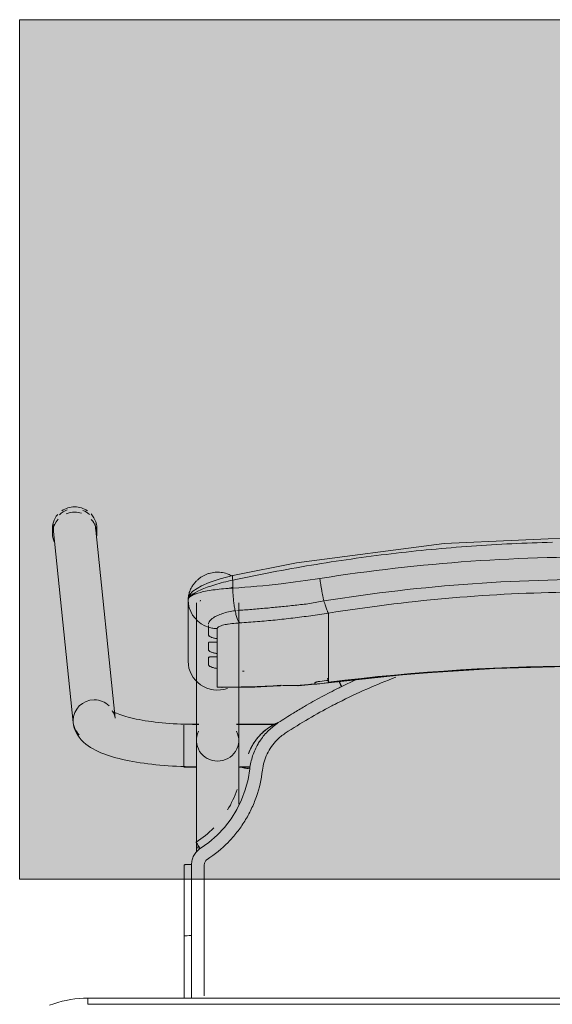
# Model space of a CAD drawing. Header units: metres. Extents: x 3 to 42.2, y -72.9 to -48.7.
# Tile 61 of 189: x 36.77 to 37.03, y -58.584 to -58.103. Entities that reach past the tile are written whole.
import ezdxf

# ---------------------------------------------------------------- set-up
doc = ezdxf.new("R2010")
doc.units = ezdxf.units.M
doc.layers.add('I-FURN', color=7, linetype='Continuous', lineweight=18)
doc.layers.add('M-EQPM-IDEN', color=1, linetype='Continuous', lineweight=9, true_color=0xff0000)

# ---------------------------------------------------------------- blocks, each defined once
blk = doc.blocks.new('ConjuntoParaAlunoTamanho6 - CJA06_ConjuntoParaAlunoTamanho6-V34-1PAV')
at = {"layer": 'I-FURN', "color": 253, "true_color": 0xaaaaaa}
for p, q in [((-0.2643, 0.29456), (-0.2643, 0.29197)), ((-0.23354, 0.20182), (-0.24321, 0.29526)), ((-0.24254, 0.29197), (-0.24254, 0.29456)), ((-0.2638, 0.29312), (-0.25413, 0.19969)), ((-0.1979, 0.25969), (-0.1979, 0.22964)), ((-0.19734, 0.2558), (-0.19665, 0.25395)), ((-0.19385, 0.25812), (-0.19385, 0.19097)), ((-0.19207, 0.25896), (-0.19202, 0.25906)), ((-0.19202, 0.25906), (-0.19192, 0.25949)), ((-0.17315, 0.19097), (-0.17315, 0.25812)), ((-0.19665, 0.25395), (-0.1957, 0.25221)), ((-0.17493, 0.25435), (-0.17437, 0.25441)), ((-0.12923, 0.2438), (-0.12923, 0.25317)), ((-0.18366, 0.24073), (-0.18366, 0.23904)), ((-0.12923, 0.24214), (-0.12923, 0.2438)), ((-0.12923, 0.24214), (-0.12923, 0.23653)), ((-0.12923, 0.23653), (-0.12923, 0.23486)), ((-0.18366, 0.23345), (-0.18366, 0.23176)), ((-0.12923, 0.23486), (-0.12923, 0.22925)), ((-0.12923, 0.22925), (-0.12923, 0.22759)), ((-0.12923, 0.22759), (-0.12923, 0.22197)), ((-0.18366, 0.22617), (-0.18366, 0.21701)), ((-0.12923, 0.22197), (-0.12923, 0.22031)), ((-0.18366, 0.21701), (-0.1818, 0.21679)), ((-0.14414, 0.21757), (-0.12926, 0.21915)), ((-0.11598, 0.22048), (-0.1227, 0.21732)), ((-0.19271, 0.19894), (-0.2, 0.19894)), ((-0.2, 0.19844), (-0.2, 0.19411)), ((-0.19271, 0.19879), (-0.19385, 0.19879)), ((-0.19385, 0.19879), (-0.19385, 0.19845)), ((-0.19385, 0.19845), (-0.19385, 0.19764)), ((-0.15474, 0.19894), (-0.17429, 0.19894)), ((-0.15494, 0.19879), (-0.17429, 0.19879)), ((-0.2, 0.19393), (-0.2, 0.18575)), ((-0.19385, 0.19367), (-0.19385, 0.1916)), ((-0.2, 0.18573), (-0.2, 0.17922)), ((-0.19385, 0.18688), (-0.19385, 0.18582)), ((-0.19385, 0.18371), (-0.19385, 0.18582)), ((-0.2, 0.17916), (-0.2, 0.17816)), ((-0.19385, 0.17809), (-0.19385, 0.17951)), ((-0.17268, 0.17809), (-0.16757, 0.17809)), ((-0.2, 0.17794), (-0.19377, 0.17794)), ((-0.2, 0.17794), (-0.2, 0.17794)), ((-0.17323, 0.17794), (-0.1676, 0.17794)), ((-0.19385, 0.13857), (-0.19385, 0.13643)), ((-0.19983, 0.13021), (-0.19982, 0.0953)), ((-0.19982, 0.06488), (-0.19982, 0.0953)), ((-0.19982, 0.0953), (-0.19982, 0.09529)), ((-0.19623, 0.09556), (-0.19738, 0.09554)), ((0.247, 0.06497), (-0.247, 0.06497)), ((-0.247, 0.06497), (-0.247, 0.06197)), ((0.247, 0.06497), (-0.247, 0.06497))]:
    blk.add_line(p, q, dxfattribs=at)
at = {"layer": 'I-FURN', "color": 253, "true_color": 0xaaaaaa, "flags": 128}
for points in [[(0.0001, 0.2904), (-0.07267, 0.28721), (-0.14486, 0.2777), (-0.17603, 0.27161)], [(-0.17603, 0.27161), (-0.18218, 0.26997), (-0.18761, 0.26812), (-0.19131, 0.26652), (-0.19557, 0.2639), (-0.19708, 0.26226), (-0.19765, 0.26113), (-0.1979, 0.25971)], [(-0.17607, 0.26928), (-0.17607, 0.26831), (-0.17607, 0.26734), (-0.17607, 0.26637), (-0.17607, 0.2654)], [(-0.1979, 0.24468), (-0.1979, 0.2522), (-0.1979, 0.25971)], [(-0.1979, 0.25969), (-0.19776, 0.25773), (-0.19734, 0.2558)], [(-0.1979, 0.25969), (-0.1979, 0.25218), (-0.1979, 0.24467), (-0.1979, 0.23715), (-0.1979, 0.22964)], [(-0.1957, 0.25221), (-0.19451, 0.25062), (-0.19311, 0.2492), (-0.19152, 0.24799)], [(-0.19152, 0.24799), (-0.18977, 0.24701), (-0.1879, 0.24628)], [(-0.1879, 0.24243), (-0.1879, 0.24339), (-0.1879, 0.24435), (-0.1879, 0.24532), (-0.1879, 0.24628)], [(-0.18366, 0.24561), (-0.18366, 0.24439), (-0.18366, 0.24317), (-0.18366, 0.24195), (-0.18366, 0.24073)], [(-0.1879, 0.23515), (-0.1879, 0.23603), (-0.1879, 0.23692), (-0.1879, 0.2378), (-0.1879, 0.23868)], [(-0.18366, 0.23904), (-0.18366, 0.23764), (-0.18366, 0.23624), (-0.18366, 0.23485), (-0.18366, 0.23345)], [(-0.1879, 0.22787), (-0.1879, 0.22876), (-0.1879, 0.22964), (-0.1879, 0.23052), (-0.1879, 0.23141)], [(-0.18366, 0.23176), (-0.18366, 0.23036), (-0.18366, 0.22897), (-0.18366, 0.22757), (-0.18366, 0.22617)], [(-0.12926, 0.21915), (-0.08865, 0.22342), (-0.0479, 0.2261), (-0.00707, 0.22717), (0.03376, 0.22666), (0.07455, 0.22454), (0.11521, 0.22083), (0.12946, 0.21915)], [(-0.18111, 0.21677), (-0.16533, 0.21701), (-0.15331, 0.21761)], [(-0.1359, 0.2187), (-0.1359, 0.21878), (-0.1359, 0.21886), (-0.1359, 0.21893), (-0.1359, 0.21901)], [(-0.12923, 0.22031), (-0.12923, 0.22007), (-0.12923, 0.21984), (-0.12923, 0.21961), (-0.12923, 0.21937)], [(-0.23354, 0.20182), (-0.23373, 0.20287), (-0.23403, 0.20376), (-0.23437, 0.20445), (-0.23469, 0.20492), (-0.23492, 0.20521), (-0.23505, 0.20534), (-0.23507, 0.20536)], [(-0.23507, 0.20536), (-0.23501, 0.20531), (-0.23482, 0.20518), (-0.23451, 0.20499), (-0.23408, 0.20476), (-0.23355, 0.20449), (-0.23291, 0.2042), (-0.23217, 0.20389), (-0.23133, 0.20358), (-0.23041, 0.20326), (-0.22941, 0.20294), (-0.22832, 0.20262), (-0.22717, 0.2023), (-0.22594, 0.20199), (-0.22464, 0.20169), (-0.22328, 0.2014), (-0.22186, 0.20112), (-0.22039, 0.20086), (-0.21886, 0.2006), (-0.21729, 0.20036), (-0.21567, 0.20014), (-0.214, 0.19993), (-0.2123, 0.19973), (-0.21057, 0.19956), (-0.2088, 0.1994), (-0.207, 0.19926), (-0.20518, 0.19913), (-0.20334, 0.19903), (-0.20148, 0.19894), (-0.19961, 0.19888), (-0.19772, 0.19883), (-0.19583, 0.1988), (-0.19394, 0.19879), (-0.19385, 0.19879)], [(-0.25413, 0.19969), (-0.25375, 0.19762), (-0.25311, 0.19572), (-0.25226, 0.19403), (-0.25129, 0.19256), (-0.25023, 0.19128), (-0.24913, 0.19017), (-0.24799, 0.18919), (-0.24683, 0.18832), (-0.24563, 0.18753), (-0.24441, 0.18681), (-0.24316, 0.18615), (-0.24188, 0.18553), (-0.24055, 0.18496), (-0.23919, 0.18441), (-0.23778, 0.1839), (-0.23633, 0.18341), (-0.23483, 0.18295), (-0.2333, 0.18251), (-0.23171, 0.1821), (-0.23008, 0.1817), (-0.22841, 0.18133), (-0.2267, 0.18098), (-0.22495, 0.18064), (-0.22315, 0.18033), (-0.22132, 0.18004), (-0.21946, 0.17976), (-0.21756, 0.17951), (-0.21562, 0.17928), (-0.21366, 0.17906), (-0.21168, 0.17887), (-0.20967, 0.1787), (-0.20763, 0.17855), (-0.20558, 0.17842), (-0.20352, 0.17831), (-0.20144, 0.17823), (-0.19935, 0.17816), (-0.19725, 0.17811), (-0.19515, 0.17809), (-0.19385, 0.17809)], [(-0.19385, 0.13857), (-0.19385, 0.14057), (-0.19385, 0.14257), (-0.19385, 0.14457), (-0.19385, 0.14656), (-0.19385, 0.14855), (-0.19385, 0.15053), (-0.19385, 0.15249), (-0.19385, 0.15444), (-0.19385, 0.15637), (-0.19385, 0.15827), (-0.19385, 0.16015), (-0.19385, 0.162), (-0.19385, 0.16382), (-0.19385, 0.1656), (-0.19385, 0.16735), (-0.19385, 0.16905), (-0.19385, 0.17071), (-0.19385, 0.17233), (-0.19385, 0.1739), (-0.19385, 0.17541), (-0.19385, 0.17687), (-0.19385, 0.17828), (-0.19385, 0.17963), (-0.19385, 0.18092), (-0.19385, 0.18215), (-0.19385, 0.18331), (-0.19385, 0.18441), (-0.19385, 0.18544), (-0.19385, 0.1864), (-0.19385, 0.18729), (-0.19385, 0.1881), (-0.19385, 0.18885), (-0.19385, 0.18951), (-0.19385, 0.19011), (-0.19385, 0.19062), (-0.19385, 0.19097)], [(-0.17315, 0.19097), (-0.17315, 0.19051), (-0.17315, 0.18998), (-0.17315, 0.18937), (-0.17315, 0.18869), (-0.17315, 0.18793), (-0.17315, 0.1871), (-0.17315, 0.18619), (-0.17315, 0.18522), (-0.17315, 0.18417), (-0.17315, 0.18306), (-0.17315, 0.18188), (-0.17315, 0.18064), (-0.17315, 0.17934), (-0.17315, 0.17798), (-0.17315, 0.17656), (-0.17315, 0.17508), (-0.17315, 0.17355), (-0.17315, 0.17198), (-0.17315, 0.17035), (-0.17315, 0.16868), (-0.17315, 0.16696), (-0.17315, 0.16521), (-0.17315, 0.16342), (-0.17315, 0.16159), (-0.17315, 0.15974)], [(-0.16841, 0.18438), (-0.16841, 0.18437), (-0.16841, 0.18435), (-0.16841, 0.18434), (-0.16841, 0.18432)], [(-0.16774, 0.17706), (-0.16861, 0.17188), (-0.16997, 0.16679), (-0.17181, 0.16185), (-0.17415, 0.15713), (-0.17693, 0.15265), (-0.18013, 0.14846), (-0.18374, 0.14461), (-0.18771, 0.14113), (-0.19199, 0.13805)], [(-0.19623, 0.13025), (-0.19623, 0.12331), (-0.19623, 0.11637), (-0.19623, 0.10942), (-0.19623, 0.10249), (-0.19623, 0.09556)], [(-0.19738, 0.09554), (-0.19841, 0.0955), (-0.1992, 0.09544), (-0.19969, 0.09537), (-0.19982, 0.0953)], [(-0.247, 0.06497), (-0.24912, 0.06492), (-0.25124, 0.0648), (-0.25334, 0.06459), (-0.25544, 0.06429), (-0.25753, 0.06391), (-0.2596, 0.06345), (-0.26165, 0.0629), (-0.26367, 0.06228), (-0.26567, 0.06157)], [(0.247, 0.06197), (0.1235, 0.06197), (0, 0.06197), (-0.1235, 0.06197), (-0.247, 0.06197)], [(-0.247, 0.06197), (-0.1235, 0.06197), (0, 0.06197), (0.1235, 0.06197), (0.247, 0.06197)]]:
    blk.add_lwpolyline(points, dxfattribs=at)
at = {"layer": 'I-FURN', "color": 253, "true_color": 0xaaaaaa}
for centre, major_axis, ratio, start_param, end_param in [((-0.25351, 0.29419), (0.01029, 0.00107), 0.967158, 1.815725, 2.256389), ((-0.25342, 0.29456), (0.01088, 0), 0.965926, 1.570796, 2.185058), ((-0.25342, 0.29456), (0.01088, 0), 0.965926, 0.959427, 1.570796), ((-0.25351, 0.29419), (0.01029, 0.00107), 0.967158, 0.685592, 1.060105), ((-0.25342, 0.29197), (0.01088, 0), 0.965926, 2.404268, 3.526261), ((-0.25342, 0.29456), (0.01088, 0), 0.965926, 2.438822, 3.243525), ((-0.25342, 0.29197), (0.01088, 0), 0.965926, 1.570796, 1.965237), ((-0.25342, 0.29197), (0.01088, 0), 0.965926, 1.257624, 1.559899), ((-0.25342, 0.29456), (0.01088, 0), 0.965926, 6.170166, 7.020457), ((-0.25342, 0.29197), (0.01088, 0), 0.965926, 6.182855, 7.015454), ((-0.25351, 0.29419), (0.01029, 0.00107), 0.967158, 2.780211, 3.141593), ((-0.25351, 0.29419), (0.01029, 0.00107), 0.967158, 6.18338, 6.464028), ((-0.1835, 0.22964), (-0.0144, 0), 0.978148, 0, 1.909658), ((0.0001, -0.77159), (1.0211, 0), 0.978148, 1.443771, 1.697822), ((0.0001, -0.77117), (1.0209, 0), 0.978148, 1.443771, 1.697822), ((-0.17927, 0.60128), (0.385, 0), 0.978148, 4.732926, 4.735013), ((-0.17927, 0.60336), (0.395, 0), 0.978148, 4.701279, 4.780293), ((-0.14501, 0.22754), (-0.00087, 0.00996), 0.018501, 2.957526, 3.350225), ((-0.17927, 0.60263), (0.395, 0), 0.978148, 4.801491, 4.822541), ((-0.17927, 0.60356), (0.395, 0), 0.978148, 4.828782, 4.839414), ((-0.17927, 0.60221), (0.3948, 0), 0.978148, 4.828842, 4.839414), ((-0.1305, 0.22908), (-0.00124, 0.00992), 0.026339, 2.463316, 2.789234), ((-0.24383, 0.20075), (0.01029, 0.00107), 0.967158, 1.470991, 3.041787), ((-0.24383, 0.20075), (0.01029, 0.00107), 0.967158, 0.685592, 1.470991), ((-0.24383, 0.20075), (0.01029, 0.00107), 0.967158, 3.041787, 3.827185), ((-0.1835, 0.19097), (0.01035, 0), 0.978148, 2.686587, 4.712389), ((-0.1835, 0.19097), (0.01035, 0), 0.978148, 4.712389, 6.738191), ((-0.1835, 0.13857), (0.01035, 0), 0.069756, 2.648425, 3.665191)]:
    blk.add_ellipse(centre, major_axis=major_axis, ratio=ratio, start_param=start_param, end_param=end_param, dxfattribs=at)
for points in [[(-0.07901, 0.28427), (-0.08557, 0.28365), (-0.09211, 0.28295), (-0.09864, 0.28217)], [(-0.05929, 0.28591), (-0.06588, 0.28544), (-0.07245, 0.28489), (-0.07901, 0.28427)], [(-0.03953, 0.28708), (-0.04612, 0.28677), (-0.05271, 0.28638), (-0.05929, 0.28591)], [(-0.01972, 0.28779), (-0.02633, 0.28763), (-0.03293, 0.2874), (-0.03953, 0.28708)], [(-0.11819, 0.27961), (-0.12468, 0.27869), (-0.13116, 0.27768), (-0.13762, 0.27661)], [(-0.09864, 0.28217), (-0.10517, 0.28139), (-0.11169, 0.28054), (-0.11819, 0.27961)], [(-0.13762, 0.27661), (-0.14407, 0.27553), (-0.15051, 0.27438), (-0.15692, 0.27316)], [(-0.15692, 0.27316), (-0.16332, 0.27194), (-0.16971, 0.27065), (-0.17607, 0.26928)], [(-0.13346, 0.2701), (-0.13339, 0.26956), (-0.13324, 0.26848), (-0.133, 0.26684), (-0.13272, 0.2652), (-0.13242, 0.26359), (-0.13211, 0.26203), (-0.13178, 0.26053), (-0.13155, 0.25959), (-0.13144, 0.25914)], [(-0.17607, 0.2654), (-0.17914, 0.26523), (-0.18504, 0.2647), (-0.19219, 0.26337), (-0.19682, 0.26165), (-0.1979, 0.26035), (-0.1979, 0.25969)], [(-0.17609, 0.26577), (-0.17669, 0.26561), (-0.17729, 0.26545), (-0.17789, 0.26529)], [(-0.17607, 0.2654), (-0.17606, 0.26498), (-0.17604, 0.26413), (-0.17598, 0.26285), (-0.1759, 0.26156), (-0.17579, 0.26028), (-0.17566, 0.25902), (-0.17551, 0.25778), (-0.17533, 0.25659), (-0.17514, 0.25544), (-0.175, 0.25471), (-0.17493, 0.25435)], [(-0.12923, 0.25317), (-0.12932, 0.25327), (-0.1295, 0.25353), (-0.1298, 0.25409), (-0.13011, 0.25481), (-0.13044, 0.25568), (-0.13077, 0.2567), (-0.1311, 0.25786), (-0.13133, 0.2587), (-0.13144, 0.25914)], [(-0.17493, 0.25435), (-0.17484, 0.25392), (-0.17465, 0.25308), (-0.17435, 0.25195), (-0.17403, 0.25093), (-0.17369, 0.25006), (-0.17335, 0.24934), (-0.173, 0.24877), (-0.17277, 0.2485), (-0.17265, 0.2484)], [(-0.15095, 0.25026), (-0.1524, 0.2501), (-0.15385, 0.24995), (-0.1553, 0.2498)], [(-0.14661, 0.25076), (-0.14806, 0.25058), (-0.14951, 0.25042), (-0.15095, 0.25026)], [(-0.14226, 0.2513), (-0.14371, 0.25111), (-0.14516, 0.25093), (-0.14661, 0.25076)], [(-0.1879, 0.24628), (-0.18756, 0.24617), (-0.18687, 0.24599), (-0.18581, 0.24578), (-0.18474, 0.24565), (-0.18402, 0.24561), (-0.18366, 0.24561)], [(-0.16398, 0.24902), (-0.16687, 0.24878), (-0.16977, 0.24858), (-0.17265, 0.2484)], [(-0.15964, 0.24939), (-0.16109, 0.24926), (-0.16254, 0.24913), (-0.16398, 0.24902)], [(-0.1553, 0.2498), (-0.15675, 0.24966), (-0.15819, 0.24952), (-0.15964, 0.24939)], [(-0.09625, 0.22184), (-0.10584, 0.21825), (-0.1152, 0.21414), (-0.12434, 0.2095)], [(-0.15397, 0.21772), (-0.15349, 0.21752), (-0.153, 0.21758), (-0.15247, 0.21788)], [(-0.15247, 0.21788), (-0.15113, 0.21782), (-0.1484, 0.21775), (-0.14556, 0.21776), (-0.14412, 0.21779)], [(-0.1359, 0.21901), (-0.1359, 0.21905), (-0.13586, 0.21912), (-0.13573, 0.21923), (-0.13549, 0.21935), (-0.13518, 0.21946), (-0.13479, 0.21957), (-0.13436, 0.21967), (-0.1339, 0.21974), (-0.13357, 0.21979), (-0.1334, 0.21981)], [(-0.13585, 0.2186), (-0.13587, 0.21862), (-0.13589, 0.21865), (-0.1359, 0.21868), (-0.1359, 0.2187)], [(-0.1227, 0.21732), (-0.12297, 0.21719), (-0.12353, 0.21692), (-0.12408, 0.21665), (-0.12436, 0.21651)], [(-0.12335, 0.21813), (-0.12356, 0.21856), (-0.12377, 0.21898), (-0.12395, 0.21936)], [(-0.12289, 0.21723), (-0.12304, 0.21753), (-0.12319, 0.21783), (-0.12334, 0.21813)], [(-0.12436, 0.21651), (-0.12717, 0.21512), (-0.13276, 0.21224), (-0.13826, 0.20916), (-0.14098, 0.20758)], [(-0.12798, 0.20762), (-0.13157, 0.20574), (-0.13889, 0.20168), (-0.14651, 0.19698), (-0.1504, 0.19445)], [(-0.14098, 0.20758), (-0.14188, 0.20704), (-0.14368, 0.20597), (-0.14546, 0.20487), (-0.14635, 0.20432)], [(-0.12434, 0.2095), (-0.12494, 0.2092), (-0.12615, 0.20858), (-0.12737, 0.20794), (-0.12798, 0.20762)], [(-0.14638, 0.20431), (-0.14762, 0.20355), (-0.1501, 0.202), (-0.15256, 0.20043), (-0.15378, 0.19963)], [(-0.16501, 0.19076), (-0.16447, 0.19151), (-0.16331, 0.19295), (-0.16135, 0.19493), (-0.15919, 0.19669), (-0.15764, 0.19771), (-0.15683, 0.19818)], [(-0.15378, 0.19963), (-0.1555, 0.19851), (-0.15869, 0.19594), (-0.16134, 0.1928), (-0.1625, 0.1911)], [(-0.1568, 0.1982), (-0.15576, 0.1988), (-0.15475, 0.1993), (-0.15376, 0.19971)], [(-0.1504, 0.19445), (-0.15113, 0.19396), (-0.15256, 0.19293), (-0.15386, 0.19174), (-0.15448, 0.19112)], [(-0.16371, 0.18924), (-0.16479, 0.18738), (-0.16656, 0.18343), (-0.1675, 0.1792), (-0.16774, 0.17706)], [(-0.1625, 0.1911), (-0.16271, 0.1908), (-0.16313, 0.19018), (-0.16352, 0.18955), (-0.16371, 0.18924)], [(-0.15448, 0.19112), (-0.15645, 0.18912), (-0.15969, 0.18452), (-0.16124, 0.17915), (-0.16156, 0.17636)], [(-0.16774, 0.17706), (-0.16823, 0.17712), (-0.16921, 0.17725), (-0.17046, 0.17746), (-0.17128, 0.17766), (-0.17147, 0.17776), (-0.17146, 0.1778)], [(-0.17391, 0.16699), (-0.17512, 0.16348), (-0.17671, 0.16011), (-0.17864, 0.15696)], [(-0.1854, 0.14823), (-0.18797, 0.14558), (-0.19084, 0.14321), (-0.19391, 0.14119)], [(-0.19391, 0.14119), (-0.19393, 0.14119), (-0.19385, 0.14103), (-0.19344, 0.14033), (-0.19278, 0.13928), (-0.19225, 0.13846), (-0.19199, 0.13805)], [(-0.19199, 0.13805), (-0.19265, 0.13762), (-0.19383, 0.13663), (-0.19519, 0.13473), (-0.19604, 0.13255), (-0.19622, 0.13104), (-0.19623, 0.13025)], [(-0.19623, 0.13025), (-0.19672, 0.13025), (-0.1977, 0.13025), (-0.19891, 0.13024), (-0.19969, 0.13022), (-0.19984, 0.13021), (-0.19982, 0.1302)], [(-0.19982, 0.12147), (-0.19982, 0.12438), (-0.19982, 0.12729), (-0.19982, 0.1302)], [(-0.19982, 0.1302), (-0.19982, 0.12438), (-0.19982, 0.11273), (-0.19982, 0.1011), (-0.19982, 0.09529)], [(-0.18863, 0.13277), (-0.18884, 0.13263), (-0.18922, 0.13231), (-0.18966, 0.1317), (-0.18994, 0.13099), (-0.19, 0.1305), (-0.19, 0.13025)], [(-0.19982, 0.09528), (-0.19982, 0.1011), (-0.19982, 0.10691), (-0.19982, 0.11273)], [(-0.19982, 0.09529), (-0.19982, 0.08515), (-0.19982, 0.07502), (-0.19982, 0.06488)], [(-0.19982, 0.06488), (-0.19982, 0.06837), (-0.19982, 0.07185), (-0.19982, 0.07534)]]:
    blk.add_open_spline(points, degree=3, dxfattribs=at)
for points, knots in [([(-0.13346, 0.2701), (-0.0847, 0.2778), (0.00519, 0.28415), (0.09466, 0.27626), (0.13366, 0.2701)], [-1, -1, -1, -1, -0.444444, 0, 0, 0, 0]), ([(-0.1979, 0.25971), (-0.1979, 0.26019), (-0.19783, 0.26127), (-0.19747, 0.26287), (-0.19695, 0.2643), (-0.19642, 0.26543), (-0.19585, 0.26637), (-0.19534, 0.26711), (-0.19492, 0.26766), (-0.19447, 0.26819), (-0.19382, 0.2689), (-0.19291, 0.26975), (-0.1919, 0.27053), (-0.19105, 0.27107), (-0.1904, 0.27144), (-0.18973, 0.27177), (-0.18883, 0.27217), (-0.18719, 0.27275), (-0.18474, 0.2732), (-0.18174, 0.27315), (-0.17906, 0.27255), (-0.17745, 0.27187), (-0.17679, 0.27153)], [0, 0, 0, 0, 0.0625, 0.125, 0.15625, 0.1875, 0.21875, 0.234375, 0.25, 0.265625, 0.28125, 0.3125, 0.34375, 0.359375, 0.375, 0.390625, 0.40625, 0.4375, 0.5, 0.5625, 0.625, 0.6721865, 0.6721865, 0.6721865, 0.6721865]), ([(-0.1761, 0.27156), (-0.17616, 0.27149), (-0.17627, 0.27106), (-0.17619, 0.27003), (-0.17607, 0.26928)], [0.625, 0.625, 0.625, 0.625, 0.75, 1, 1, 1, 1]), ([(-0.17607, 0.2654), (-0.1682, 0.2659), (-0.154, 0.26716), (-0.13977, 0.2691), (-0.13346, 0.2701)], [-1, -1, -1, -1, -0.444444, 0, 0, 0, 0]), ([(-0.13144, 0.25914), (-0.08343, 0.26683), (0.00512, 0.27318), (0.09323, 0.26529), (0.13164, 0.25914)], [-1, -1, -1, -1, -0.444444, 0, 0, 0, 0]), ([(-0.1979, 0.25971), (-0.1979, 0.26034), (-0.19688, 0.26187), (-0.19282, 0.26411), (-0.18865, 0.26578), (-0.18491, 0.26704), (-0.18064, 0.26823), (-0.1776, 0.26895), (-0.17607, 0.26928)], [0, 0, 0, 0, 0.25, 0.5, 0.625, 0.75, 0.875, 1, 1, 1, 1]), ([(-0.1965, 0.2622), (-0.19671, 0.26207), (-0.1971, 0.26176), (-0.19769, 0.26096), (-0.1979, 0.26021), (-0.1979, 0.25971)], [0.75, 0.75, 0.75, 0.75, 0.8125, 0.875, 1, 1, 1, 1]), ([(-0.19421, 0.2626), (-0.1945, 0.26266), (-0.19502, 0.2627), (-0.19554, 0.2626), (-0.19576, 0.26254)], [0.5473049, 0.5473049, 0.5473049, 0.5473049, 0.625, 0.6812684, 0.6812684, 0.6812684, 0.6812684]), ([(0.12943, 0.25317), (0.08224, 0.26075), (-0.00484, 0.26702), (-0.09148, 0.25924), (-0.12923, 0.25317)], [-1, -1, -1, -1, -0.444444, 0, 0, 0, 0]), ([(-0.17381, 0.25447), (-0.17147, 0.25462), (-0.16677, 0.25497), (-0.1597, 0.25557), (-0.1538, 0.25614), (-0.14908, 0.25663), (-0.14554, 0.25703), (-0.14198, 0.25739), (-0.13843, 0.25782), (-0.13492, 0.25842), (-0.13259, 0.25889), (-0.13144, 0.25914)], [0, 0, 0, 0, 0.166667, 0.333333, 0.5, 0.583333, 0.666667, 0.75, 0.833333, 0.916667, 1, 1, 1, 1]), ([(-0.1879, 0.24778), (-0.18791, 0.24829), (-0.1875, 0.24933), (-0.18588, 0.25077), (-0.184, 0.25182), (-0.1824, 0.2525), (-0.17978, 0.25344), (-0.17715, 0.25404), (-0.17493, 0.25435)], [0, 0, 0, 0, 0.2, 0.4, 0.55, 0.625, 0.7, 1, 1, 1, 1]), ([(-0.12923, 0.25317), (-0.13213, 0.25271), (-0.13647, 0.25207), (-0.14082, 0.25148), (-0.14226, 0.2513)], [-1, -1, -1, -1, -0.8, -0.7, -0.7, -0.7, -0.7]), ([(-0.1879, 0.24628), (-0.1879, 0.24644), (-0.1879, 0.2467), (-0.1879, 0.247), (-0.1879, 0.2471)], [0, 0, 0, 0, 0.4, 0.6, 0.6, 0.6, 0.6]), ([(-0.17265, 0.2484), (-0.17333, 0.24836), (-0.17532, 0.24821), (-0.17777, 0.24791), (-0.17985, 0.24753), (-0.18163, 0.2471), (-0.18322, 0.24646), (-0.18366, 0.2459), (-0.18366, 0.24561)], [-1, -1, -1, -1, -0.888889, -0.666667, -0.555556, -0.444444, -0.222222, 0, 0, 0, 0]), ([(-0.18366, 0.24073), (-0.18428, 0.24075), (-0.18512, 0.24088), (-0.18609, 0.24117), (-0.18671, 0.24142), (-0.18723, 0.2417), (-0.18762, 0.24198), (-0.18784, 0.24222), (-0.1879, 0.24236), (-0.1879, 0.24243)], [0, 0, 0, 0, 0.25, 0.375, 0.5, 0.625, 0.75, 0.875, 1, 1, 1, 1]), ([(-0.1879, 0.23868), (-0.1879, 0.23875), (-0.18784, 0.23885), (-0.18762, 0.23896), (-0.18723, 0.23902), (-0.18671, 0.23904), (-0.18609, 0.23904), (-0.18512, 0.23903), (-0.18428, 0.23902), (-0.18366, 0.23904)], [0, 0, 0, 0, 0.125, 0.25, 0.375, 0.5, 0.625, 0.75, 1, 1, 1, 1]), ([(-0.18366, 0.23345), (-0.18428, 0.23348), (-0.18512, 0.2336), (-0.18609, 0.23389), (-0.18671, 0.23414), (-0.18723, 0.23442), (-0.18762, 0.2347), (-0.18784, 0.23494), (-0.1879, 0.23508), (-0.1879, 0.23515)], [0, 0, 0, 0, 0.25, 0.375, 0.5, 0.625, 0.75, 0.875, 1, 1, 1, 1]), ([(-0.1879, 0.23141), (-0.1879, 0.23147), (-0.18784, 0.23158), (-0.18762, 0.23168), (-0.18723, 0.23174), (-0.18671, 0.23176), (-0.18609, 0.23176), (-0.18512, 0.23175), (-0.18428, 0.23175), (-0.18366, 0.23176)], [0, 0, 0, 0, 0.125, 0.25, 0.375, 0.5, 0.625, 0.75, 1, 1, 1, 1]), ([(-0.18366, 0.22617), (-0.18428, 0.2262), (-0.18512, 0.22633), (-0.18609, 0.22661), (-0.18671, 0.22687), (-0.18723, 0.22714), (-0.18762, 0.22742), (-0.18784, 0.22767), (-0.1879, 0.22781), (-0.1879, 0.22787)], [0, 0, 0, 0, 0.25, 0.375, 0.5, 0.625, 0.75, 0.875, 1, 1, 1, 1]), ([(-0.1334, 0.21866), (-0.1337, 0.21862), (-0.13425, 0.21856), (-0.13488, 0.2185), (-0.13529, 0.21849), (-0.13555, 0.2185), (-0.13573, 0.21853), (-0.13582, 0.21857), (-0.13585, 0.2186)], [0, 0, 0, 0, 0.25, 0.5, 0.625, 0.75, 0.875, 1, 1, 1, 1]), ([(-0.12388, 0.21967), (-0.12372, 0.21936), (-0.12333, 0.2186), (-0.12291, 0.21776), (-0.1227, 0.21732)], [0.5302375, 0.5302375, 0.5302375, 0.5302375, 0.75, 1, 1, 1, 1]), ([(-0.1535, 0.1999), (-0.15406, 0.19967), (-0.15585, 0.19886), (-0.15753, 0.19787), (-0.15863, 0.1971)], [0.6367527, 0.6367527, 0.6367527, 0.6367527, 0.75, 1, 1, 1, 1]), ([(-0.15863, 0.1971), (-0.16081, 0.19558), (-0.16383, 0.19273), (-0.16686, 0.18807), (-0.16796, 0.18563), (-0.16841, 0.18438)], [0, 0, 0, 0, 0.5, 0.75, 1, 1, 1, 1]), ([(-0.16841, 0.18432), (-0.16799, 0.18547), (-0.16725, 0.18714), (-0.16604, 0.18925), (-0.16537, 0.19026), (-0.16501, 0.19076)], [0, 0, 0, 0, 0.5, 0.75, 1, 1, 1, 1]), ([(-0.16156, 0.17636), (-0.16208, 0.17191), (-0.16353, 0.16549), (-0.16692, 0.15729), (-0.1701, 0.15145), (-0.17391, 0.14602), (-0.17976, 0.13936), (-0.18487, 0.13521), (-0.18863, 0.13277)], [0, 0, 0, 0, 0.25, 0.375, 0.5, 0.625, 0.75, 1, 1, 1, 1]), ([(-0.19, 0.13025), (-0.19, 0.12863), (-0.19, 0.12547), (-0.19, 0.12092), (-0.19, 0.1173), (-0.19, 0.1145), (-0.19, 0.11243), (-0.19, 0.11052), (-0.19, 0.10828), (-0.19, 0.10624), (-0.19, 0.10408), (-0.19, 0.10228), (-0.19, 0.10023), (-0.19, 0.09774), (-0.19, 0.09515), (-0.19, 0.09189), (-0.19, 0.08842), (-0.19, 0.08419), (-0.19, 0.08049), (-0.19, 0.07684), (-0.19, 0.07351), (-0.19, 0.07081), (-0.19, 0.0683), (-0.19, 0.06666), (-0.19, 0.06612)], [0, 0, 0, 0, 0.03125, 0.0625, 0.09375, 0.109375, 0.125, 0.140625, 0.15625, 0.1875, 0.203125, 0.21875, 0.234375, 0.25, 0.265625, 0.28125, 0.3125, 0.328125, 0.34375, 0.359375, 0.3671875, 0.375, 0.3828125, 0.3865101, 0.3865101, 0.3865101, 0.3865101]), ([(-0.19623, 0.06488), (-0.19623, 0.06802), (-0.19623, 0.0747), (-0.19623, 0.0849), (-0.19623, 0.09203), (-0.19623, 0.09556)], [0.8397159, 0.8397159, 0.8397159, 0.8397159, 0.8888889, 0.9444444, 1, 1, 1, 1])]:
    blk.add_open_spline(points, degree=3, knots=knots, dxfattribs=at)
blk = doc.blocks.new('4 GRE - ESCOLA DE CINEMA E AUDIOVISUAL CINE REX R07_rvt-1-1PAV')
at = {"layer": 'I-FURN', "color": 253, "lineweight": 18, "true_color": 0xaaaaaa}
blk.add_blockref('ConjuntoParaAlunoTamanho6 - CJA06_ConjuntoParaAlunoTamanho6-V34-1PAV', (37.04989, -58.6463), dxfattribs=at)
blk = doc.blocks.new('M_Identificador de equipamento mecânico_BTS - Em caixas-817025-1PAV')
at = {"layer": 'M-EQPM-IDEN', "true_color": 0xf5f5f5}
blk.add_hatch(color=7, dxfattribs=at).paths.add_polyline_path([(0.01, 0.0028), (0.01, -0.0028), (-0.01, -0.0028), (-0.01, 0.0028)])
at = {"layer": 'M-EQPM-IDEN'}
for p, q in [((0.01, 0.0028), (-0.01, 0.0028)), ((-0.01, 0.0028), (-0.01, -0.0028)), ((-0.01, 0.0028), (0.01, 0.0028)), ((-0.01, -0.0028), (-0.01, 0.0028)), ((-0.01, -0.0028), (0.01, -0.0028)), ((0.01, -0.0028), (-0.01, -0.0028))]:
    blk.add_line(p, q, dxfattribs=at)

msp = doc.modelspace()

# ---------------------------------------------------------------- block references
at = {"lineweight": 5}
msp.add_blockref('4 GRE - ESCOLA DE CINEMA E AUDIOVISUAL CINE REX R07_rvt-1-1PAV', (0, 0), dxfattribs=at)
at = {"layer": 'M-EQPM-IDEN', "xscale": 74.99999999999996, "yscale": 74.99999999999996, "zscale": 74.99999999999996}
msp.add_blockref('M_Identificador de equipamento mecânico_BTS - Em caixas-817025-1PAV', (37.51956, -58.3131), dxfattribs=at)

doc.saveas('drawing.dxf')
